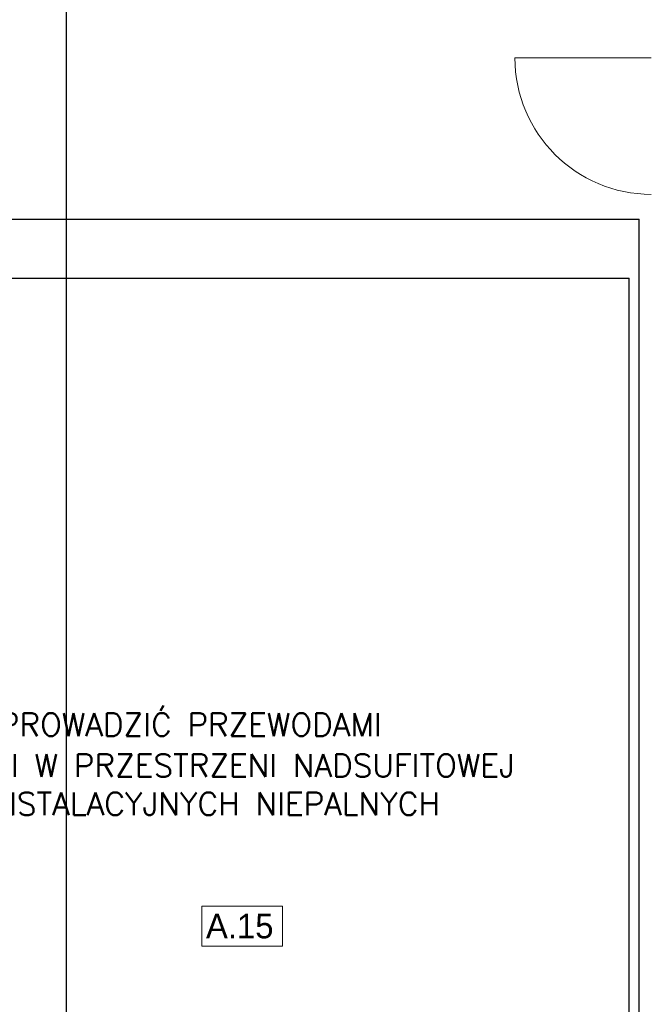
# Model space of a CAD drawing. Header units: millimetres. Extents: x -84458 to 77911, y -55868 to -29230.
# Tile 57 of 103: x 68034 to 68493, y -32393 to -31671. Entities that reach past the tile are written whole.
import ezdxf

# ---------------------------------------------------------------- set-up
doc = ezdxf.new("R2010")
doc.units = ezdxf.units.MM
for name, color, linetype, lineweight in [('CIENKA', 7, 'Continuous', 20), ('obwód gniazd', 1, 'Continuous', 25), ('obwód oświetlenia', 6, 'Continuous', 25)]:
    doc.layers.add(name, color=color, linetype=linetype, lineweight=lineweight)
doc.styles.add('GENERATED_STYLE_1', font='txt')
doc.styles.add('styl1', font='simplex.shx')

msp = doc.modelspace()

# ---------------------------------------------------------------- linework, layer by layer
at = {"layer": 'CIENKA'}
for p, q in [((68497.47, -31699.23), (68397.47, -31699.23)), ((68167.89, -32350.51), (68167.89, -32321.19)), ((68227.05, -32321.19), (68167.89, -32321.19)), ((68227.05, -32350.51), (68227.05, -32321.19)), ((68167.89, -32350.51), (68227.05, -32350.51))]:
    msp.add_line(p, q, dxfattribs=at)
msp.add_arc((68497.47, -31699.23), 100, 180, 270, dxfattribs=at)
at = {"layer": 'Defpoints'}
msp.add_line((68068.27, -30082.29), (68068.27, -34058.41), dxfattribs=at)
at = {"layer": 'obwód gniazd'}
for p, q in [((67852.62, -31817.36), (68488.63, -31817.36)), ((68488.63, -32598.82), (68488.63, -31817.36)), ((67500.61, -31860.68), (68481.18, -31860.68)), ((68481.18, -32598.82), (68481.18, -31860.68))]:
    msp.add_line(p, q, dxfattribs=at)

# ---------------------------------------------------------------- texts
at = {"layer": 'CIENKA', "style": 'GENERATED_STYLE_1'}
msp.add_text('A.15', height=18, dxfattribs=at).set_placement((68170.9, -32344.85))
at = {"layer": 'obwód oświetlenia', "style": 'styl1'}
for s, p in [('INSTALACJE PROWADZIĆ PRZEWODAMI ', (67881.54, -32196.49)), ('KABELKOWYMI W PRZESTRZENI NADSUFITOWEJ ', (67880.37, -32226.5)), ('W RURACH INSTALACYJNYCH NIEPALNYCH', (67880.37, -32254.61))]:
    msp.add_text(s, height=16.8, dxfattribs=at).set_placement(p)

doc.saveas('drawing.dxf')
